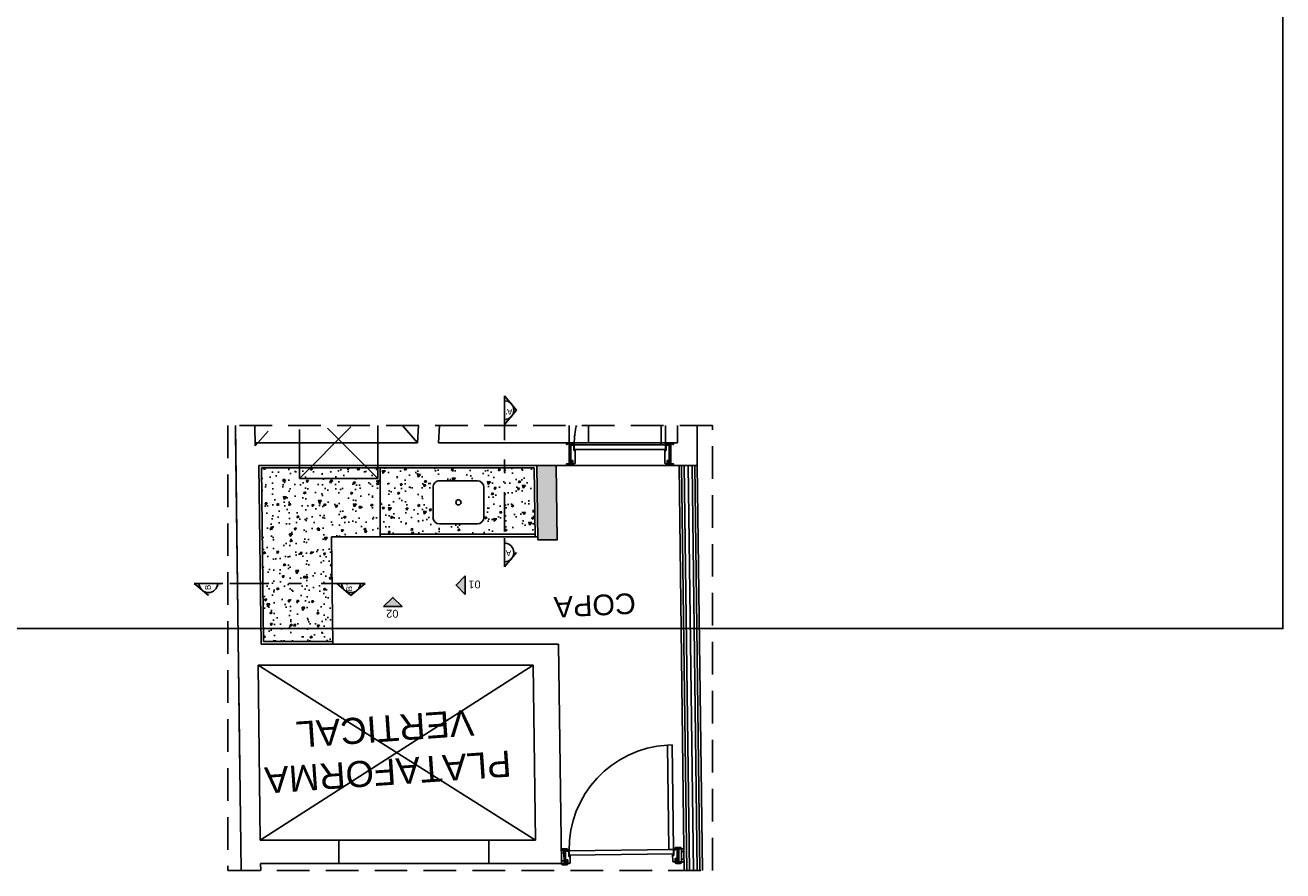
# Model space of a CAD drawing. Header units: inches. Extents: x 352 to 438, y 0 to 186.
# Tile 18 of 40: x 419.23 to 428.87, y 116.63 to 123.1. Entities that reach past the tile are written whole.
import ezdxf

# ---------------------------------------------------------------- set-up
doc = ezdxf.new("R2010")
doc.units = ezdxf.units.IN
doc.header["$MEASUREMENT"] = 0
for name, pattern in [('DASHDOTX2', [2, 1, -0.5, 0, -0.5]), ('DASHED2', [0.375, 0.25, -0.125]), ('HIDDEN2', [0.1875, 0.125, -0.0625])]:
    doc.linetypes.add(name, pattern=pattern)
for name, color, linetype in [('TJ-CONSTRUIR', 11, 'Continuous'), ('TJ-COTAS 1PARA25', 174, 'Continuous'), ('TJ-DEMOLIR', 30, 'HIDDEN2'), ('TJ-DRYWALL', 132, 'Continuous'), ('TJ-ESQUADRIA2', 2, 'Continuous'), ('TJ-ESQUADRIAS', 2, 'Continuous'), ('TJ-FACHADA4', 4, 'Continuous'), ('TJ-GRANITOVISTA', 2, 'Continuous'), ('TJ-HACHURA', 8, 'Continuous'), ('TJ-LADEVIDRO', 11, 'Continuous'), ('TJ-LINHADECORTE', 6, 'DASHDOTX2'), ('TJ-LOUCA', 2, 'Continuous'), ('TJ-PAREDE', 5, 'Continuous'), ('TJ-PAREDECORTE', 5, 'Continuous'), ('TJ-PISO', 1, 'Continuous'), ('TJ-TEXTO', 2, 'Continuous'), ('TJ-TEXTO01', 1, 'Continuous'), ('TJ-TEXTO03 1PARA100', 3, 'Continuous')]:
    doc.layers.add(name, color=color, linetype=linetype)
doc.styles.add('ARIAL', font='arial.ttf')
doc.styles.get("Standard").update_dxf_attribs({"font": 'arial.ttf'})
doc.styles.add('TipoDeLinha_A', font='arial.ttf')
doc.linetypes.add('BATTING', pattern='A,0.00254,-2.54,[134,ltypeshp.shx,S=2.54,R=0,X=-2.54,Y=0],-5.08,[134,ltypeshp.shx,S=2.54,R=180,X=2.54,Y=0],-2.54', length=10.16254)

# ---------------------------------------------------------------- blocks, each defined once
blk = doc.blocks.new('cuba3')
at = {"layer": 'TJ-LOUCA'}
for p, q in [((-0.1906, 0.1222), (-0.1991, -0.1077)), ((-0.1388, 0.1703), (0.151, 0.1595)), ((0.1991, 0.1077), (0.1906, -0.1222)), ((-0.151, -0.1595), (0.1388, -0.1703))]:
    blk.add_line(p, q, dxfattribs=at)
at = {"layer": 'TJ-LOUCA', "color": 1}
blk.add_circle((0, 0), 0.02, dxfattribs=at)
at = {"layer": 'TJ-LOUCA'}
for centre, start, end in [((-0.1406, 0.1203), 87.87113, 177.87113), ((0.1492, 0.1095), 357.87113, 87.87113), ((-0.1492, -0.1095), 177.87113, 267.87113), ((0.1406, -0.1203), 267.87113, 357.87113)]:
    blk.add_arc(centre, 0.05, start, end, dxfattribs=at)
blk = doc.blocks.new('PORTA 80 GRADE 10')
at = {"layer": 'TJ-ESQUADRIAS', "linetype": 'Continuous', "ltscale": 30}
h = blk.add_hatch(dxfattribs=at)
h.set_pattern_fill('ANSI32', color=252, scale=0.002, style=0)
h.set_pattern_definition([(45, (-24.987796, 74.9285568), (-0.000530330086, 0.000530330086), []), (45, (-24.9874424, 74.9285568), (-0.000530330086, 0.000530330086), [])])
h.paths.add_polyline_path([(-0.8394, -0.0563), (-0.8394, -0.0541), (-0.8389, -0.0541, 1.192513), (-0.8389, -0.0535), (-0.8394, -0.0535), (-0.8394, -0.0521), (-0.8389, -0.0521, 0.041645), (-0.8389, -0.0521, 0.000003), (-0.8389, -0.0521, 1), (-0.8389, -0.0514, 0.045988), (-0.8389, -0.0514), (-0.8411, -0.0514, 1.142539), (-0.8411, -0.0521, 0.013689), (-0.8411, -0.0521), (-0.8406, -0.0521), (-0.8406, -0.0535), (-0.841, -0.0535, 1.124804), (-0.8411, -0.0541), (-0.8406, -0.0541), (-0.8406, -0.0563), (-0.8421, -0.0563), (-0.8421, -0.0593, -0.183959), (-0.8351, -0.0604, -0.115771), (-0.8365, -0.0607), (-0.8383, -0.0607, 1), (-0.8383, -0.0614), (-0.8365, -0.0614, 0.383202), (-0.8325, -0.0581), (-0.8325, -0.0563)])
h.paths.add_polyline_path([(-0.8411, -0.0573), (-0.8411, -0.0581, -0.159727), (-0.8344, -0.0596, 0.165409), (-0.8335, -0.058), (-0.8335, -0.0573)], flags=16)
h = blk.add_hatch(dxfattribs=at)
h.set_pattern_fill('ANSI32', color=252, scale=0.002, style=0)
h.set_pattern_definition([(135, (24.107796, 74.9285568), (0.000530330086, 0.000530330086), []), (135, (24.1074424, 74.9285568), (0.000530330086, 0.000530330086), [])])
h.paths.add_polyline_path([(-0.0406, -0.0563), (-0.0406, -0.0541), (-0.0411, -0.0541, -1.192513), (-0.0411, -0.0535), (-0.0406, -0.0535), (-0.0406, -0.0521), (-0.0411, -0.0521, -0.041645), (-0.0411, -0.0521, -0.000003), (-0.0411, -0.0521, -1), (-0.0411, -0.0514, -0.045988), (-0.0411, -0.0514), (-0.0389, -0.0514, -1.142539), (-0.0389, -0.0521, -0.013689), (-0.0389, -0.0521), (-0.0394, -0.0521), (-0.0394, -0.0535), (-0.039, -0.0535, -1.124804), (-0.0389, -0.0541), (-0.0394, -0.0541), (-0.0394, -0.0563), (-0.0379, -0.0563), (-0.0379, -0.0593, 0.183959), (-0.0449, -0.0604, 0.115771), (-0.0435, -0.0607), (-0.0417, -0.0607, -1), (-0.0417, -0.0614), (-0.0435, -0.0614, -0.383202), (-0.0475, -0.0581), (-0.0475, -0.0563)])
h.paths.add_polyline_path([(-0.0389, -0.0573), (-0.0389, -0.0581, 0.159727), (-0.0456, -0.0596, -0.165409), (-0.0465, -0.058), (-0.0465, -0.0573)], flags=16)
at = {"layer": 'TJ-ESQUADRIAS', "color": 2}
for p, q in [((-0.8675, 0), (-0.8585, 0)), ((-0.0125, 0), (-0.0215, 0))]:
    blk.add_line(p, q, dxfattribs=at)
at = {"layer": 'TJ-ESQUADRIAS'}
for p, q in [((-0.8675, -0.026), (-0.8675, 0)), ((-0.8675, -0.1), (-0.8675, -0.026)), ((-0.8585, 0), (-0.8585, -0.026)), ((-0.8585, -0.026), (-0.8505, -0.026)), ((-0.8585, -0.094), (-0.8585, -0.1)), ((-0.8505, -0.094), (-0.8585, -0.094)), ((-0.8505, 0), (-0.8405, 0)), ((-0.8505, -0.026), (-0.8505, 0)), ((-0.8505, -0.1), (-0.8505, -0.094)), ((-0.8415, -0.056), (-0.8425, -0.056)), ((-0.8425, -0.056), (-0.8425, -0.092)), ((-0.8415, -0.051), (-0.8415, -0.056)), ((-0.8385, -0.051), (-0.8415, -0.051)), ((-0.8385, -0.056), (-0.8385, -0.051)), ((-0.8346, -0.056), (-0.8385, -0.056)), ((-0.8325, -0.0539), (-0.8346, -0.056)), ((-0.8325, -0.008), (-0.8325, -0.0539)), ((-0.0475, -0.008), (-0.0475, -0.0539)), ((-0.0475, -0.0539), (-0.0454, -0.056)), ((-0.0454, -0.056), (-0.0415, -0.056)), ((-0.0415, -0.051), (-0.0385, -0.051)), ((-0.0415, -0.056), (-0.0415, -0.051)), ((-0.0295, 0), (-0.0395, 0)), ((-0.0385, -0.051), (-0.0385, -0.056)), ((-0.0385, -0.056), (-0.0375, -0.056)), ((-0.0375, -0.056), (-0.0375, -0.092)), ((-0.0295, -0.026), (-0.0295, 0)), ((-0.0215, -0.026), (-0.0295, -0.026)), ((-0.0295, -0.094), (-0.0215, -0.094)), ((-0.0295, -0.1), (-0.0295, -0.094)), ((-0.0215, 0), (-0.0215, -0.026)), ((-0.0215, -0.094), (-0.0215, -0.1)), ((-0.0125, -0.036), (-0.0125, 0)), ((-0.0125, -0.1), (-0.0125, -0.036)), ((-0.8585, -0.1), (-0.8675, -0.1)), ((-0.0215, -0.1), (-0.0125, -0.1))]:
    blk.add_line(p, q, dxfattribs=at)
for points in [[(-0.858, -0.021), (-0.855, -0.024), (-0.8505, -0.024), (-0.8505, 0.003, 0.414214), (-0.8585, 0.011), (-0.8925, 0.011, 0.414214), (-0.9005, 0.003), (-0.9005, 0), (-0.858, 0)], [(-0.022, -0.021), (-0.025, -0.024), (-0.0295, -0.024), (-0.0295, 0.003, -0.414214), (-0.0215, 0.011), (0.0125, 0.011, -0.414214), (0.0205, 0.003), (0.0205, 0), (-0.022, 0)], [(-0.895, -0.1), (-0.893, -0.102), (-0.893, -0.103), (-0.858, -0.103), (-0.858, -0.098), (-0.855, -0.095), (-0.8505, -0.095), (-0.8505, -0.103, -0.414214), (-0.8585, -0.111), (-0.8925, -0.111, -0.414214), (-0.9005, -0.103), (-0.9005, -0.1)], [(0.015, -0.1), (0.013, -0.102), (0.013, -0.103), (-0.022, -0.103), (-0.022, -0.098), (-0.025, -0.095), (-0.0295, -0.095), (-0.0295, -0.103, 0.414214), (-0.0215, -0.111), (0.0125, -0.111, 0.414214), (0.0205, -0.103), (0.0205, -0.1)]]:
    blk.add_lwpolyline(points, format="xyb", close=True, dxfattribs=at)
at = {"layer": 'TJ-ESQUADRIAS', "color": 252, "linetype": 'Continuous'}
for points in [[(-0.8335, -0.058, -0.165409), (-0.8344, -0.0596, 0.159727), (-0.8411, -0.0581), (-0.8411, -0.0573), (-0.8335, -0.0573)], [(-0.0465, -0.058, 0.165409), (-0.0456, -0.0596, -0.159727), (-0.0389, -0.0581), (-0.0389, -0.0573), (-0.0465, -0.0573)]]:
    blk.add_lwpolyline(points, format="xyb", close=True, dxfattribs=at)
at = {"layer": 'TJ-ESQUADRIAS'}
blk.add_lwpolyline([(-0.0405, -0.0965), (-0.0405, -0.0615), (-0.8405, -0.0615), (-0.8405, -0.0965), (-0.0405, -0.0965)], dxfattribs=at)
at = {"layer": 'TJ-ESQUADRIAS', "color": 1, "linetype": 'DASHED2', "ltscale": 5}
blk.add_lwpolyline([(-0.0755, -0.8965), (-0.0405, -0.8965), (-0.0405, -0.0965), (-0.0755, -0.0965), (-0.0755, -0.8965)], dxfattribs=at)
at = {"layer": 'TJ-ESQUADRIAS'}
for centre, start, end in [((-0.8505, -0.092), 270, 0), ((-0.8405, -0.008), 0, 90), ((-0.0395, -0.008), 90, 180), ((-0.0295, -0.092), 180, 270)]:
    blk.add_arc(centre, 0.008, start, end, dxfattribs=at)
at = {"layer": 'TJ-ESQUADRIAS', "color": 1, "linetype": 'DASHED2', "ltscale": 5}
blk.add_arc((-0.0397, -0.0965), 0.8008, 180, 267.43768, dxfattribs=at)
at = {"layer": 'TJ-PAREDECORTE', "linetype": 'Continuous'}
for p, q in [((-0.88, -0.1), (-0.88, 0)), ((0, -0.1), (0, 0))]:
    blk.add_line(p, q, dxfattribs=at)
blk = doc.blocks.new('A$C75C271EE')
at = {"layer": 'TJ-CONSTRUIR'}
h = blk.add_hatch(color=256, dxfattribs=at)
h.dxf.hatch_style = 1
h.paths.add_polyline_path([(2.0255, 0.8017), (1.8755, 0.8017), (1.8681, 1.3717), (2.0181, 1.3717)])
at = {"layer": 'TJ-HACHURA', "linetype": 'Continuous'}
h = blk.add_hatch(dxfattribs=at)
h.set_pattern_fill('AR-CONC', color=8, scale=0.025, angle=2.86735)
h.set_pattern_definition([(52.867355, (-420.605, -167.41498), (0.179875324, -0.006698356), [0.01875, -0.20625]), (357.867355, (-420.605, -167.41498), (-0.0440513, 0.18607738), [0.015, -0.165]), (103.3188, (-420.59001, -167.41554), (0.135824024, 0.17937902), [0.01593505, -0.17528553]), (49.051555, (-420.6075, -167.36504), (0.26854627, -0.02798112), [0.028125, -0.309375]), (99.50299, (-420.58512, -167.36737), (0.22119064, 0.25491361), [0.02390259, -0.26292844]), (354.05152, (-420.6075, -167.36504), (0.22119064, 0.25491361), [0.0225, -0.2475]), (23.867355, (-420.5819, -167.37628), (0.154075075, -0.0930638), [0.01875, -0.20625]), (328.867355, (-420.5819, -167.37628), (0.05168397, 0.18410344), [0.015, -0.165]), (74.3188, (-420.56907, -167.38403), (0.20575904, 0.091039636), [0.01593505, -0.17528553]), (40.367355, (-420.605, -167.41498), (-0.001127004, 0.08327134), [0, -0.163, 0, -0.1675, 0, -0.165625]), (10.367355, (-420.605, -167.41498), (0.060752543, 0.10176942), [0, -0.0955, 0, -0.15925, 0, -0.063125]), (330.367355, (-420.66068, -167.41777), (0.133570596, 0.001044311), [0, -0.0625, 0, -0.195, 0, -0.25875]), (320.367355, (-420.68565, -167.41902), (0.144362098, 0.032288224), [0, -0.08125, 0, -0.1295, 0, -0.18375])])
h.paths.add_polyline_path([(4.1183, 2.1517), (3.5882, 2.1517), (3.5896, 2.0479), (3.9597, 2.0527), (3.9602, 2.0154), (3.9975, 2.0158), (4.0033, 1.568), (3.966, 1.5675), (3.9665, 1.5302), (3.5963, 1.5254), (3.5986, 1.35), (3.2255, 1.35), (3.2255, 0.82), (3.2443, 0.82), (3.2443, 0.9017), (3.8457, 0.903), (3.8444, 0.9017), (3.8444, 0.82), (4.1354, 0.82)])
h.paths.add_polyline_path([(3.9597, 2.0527), (3.5896, 2.0479), (3.5963, 1.5254), (3.9665, 1.5302)], flags=17)
h.paths.add_polyline_path([(3.9975, 2.0158), (3.9602, 2.0154), (3.966, 1.5675), (4.0033, 1.568)], flags=17)
h.paths.add_polyline_path([(3.8444, 0.9017), (3.7627, 0.82), (3.8444, 0.82)], flags=17)
h.paths.add_polyline_path([(3.8444, 0.9017), (3.8444, 0.903), (3.2443, 0.9017), (3.326, 0.82), (3.7627, 0.82)], flags=17)
h.paths.add_polyline_path([(3.2443, 0.9017), (3.2443, 0.82), (3.326, 0.82)], flags=17)
h.paths.add_polyline_path([(3.2255, 1.33), (2.0387, 1.33), (2.0453, 0.82), (3.2255, 0.82)])
h.paths.add_polyline_path([(2.7705, 0.92), (2.4805, 0.92, -0.414214), (2.4305, 0.97), (2.4305, 1.2, -0.414214), (2.4805, 1.25), (2.7705, 1.25, -0.414214), (2.8205, 1.2), (2.8205, 0.97, -0.414214)], flags=16)
h.paths.add_polyline_path([(2.6055, 1.084, -1), (2.6455, 1.086, -1)], flags=0)
at = {"layer": 'TJ-LINHADECORTE', "linetype": 'Continuous'}
h = blk.add_hatch(color=4, dxfattribs=at)
h.dxf.hatch_style = 1
h.paths.add_polyline_path([(3.5003, 1.7546), (3.5586, 1.7054), (3.5201, 1.7054, 0.193472)])
h.paths.add_polyline_path([(3.449, 1.7981), (3.489, 1.7642, 0.308028), (3.4089, 1.7642)])
h.paths.add_polyline_path([(3.3976, 1.7546, 0.193472), (3.3778, 1.7054), (3.3393, 1.7054)])
h = blk.add_hatch(color=4, dxfattribs=at)
h.dxf.hatch_style = 1
h.paths.add_polyline_path([(4.5928, 1.7546), (4.651, 1.7054), (4.6126, 1.7054, 0.193472)])
h.paths.add_polyline_path([(4.5414, 1.7981), (4.5814, 1.7642, 0.308028), (4.5014, 1.7642)])
h.paths.add_polyline_path([(4.49, 1.7546, 0.193472), (4.4702, 1.7054), (4.4318, 1.7054)])
h = blk.add_hatch(color=4, dxfattribs=at)
h.dxf.hatch_style = 1
h.paths.add_polyline_path([(2.2235, 1.521), (2.2728, 1.5792), (2.2728, 1.5408, 0.193472)])
h.paths.add_polyline_path([(2.1801, 1.4696), (2.214, 1.5097, 0.308028), (2.214, 1.4296)])
h.paths.add_polyline_path([(2.2235, 1.4183, 0.193472), (2.2728, 1.3985), (2.2728, 1.36)])
h = blk.add_hatch(color=4, dxfattribs=at)
h.dxf.hatch_style = 1
h.paths.add_polyline_path([(2.2235, 0.43), (2.2728, 0.4883), (2.2728, 0.4498, 0.193472)])
h.paths.add_polyline_path([(2.1801, 0.3786), (2.214, 0.4187, 0.308028), (2.214, 0.3386)])
h.paths.add_polyline_path([(2.2235, 0.3273, 0.193472), (2.2728, 0.3075), (2.2728, 0.269)])
at = {"layer": 'TJ-TEXTO', "ltscale": 0.5}
for points in [[(3.0576, 1.8836), (3.1283, 1.8129), (3.199, 1.8836)], [(2.5732, 1.7897), (2.6439, 1.719), (2.5732, 1.6482)]]:
    blk.add_hatch(color=256, dxfattribs=at).paths.add_polyline_path(points)
at = {"layer": 'TJ-DEMOLIR', "ltscale": 10}
for p, q in [((3.2443, 0.9017), (3.6298, 0.5162)), ((3.4499, 0.5072), (3.8444, 0.9017)), ((1.7776, 0.8017), (0.9976, 0.8017)), ((1.7776, 0.6298), (0.9976, 0.6298)), ((1.6277, 0.6298), (1.6277, 0.4958)), ((1.7777, 0.6298), (1.7777, 0.4958))]:
    blk.add_line(p, q, dxfattribs=at)
blk.add_lwpolyline([(3.8444, 0.527), (3.8444, 0.903), (3.2443, 0.9017), (3.2443, 0.4969)], dxfattribs=at)
at = {"layer": 'TJ-DRYWALL'}
for p, q in [((0.7954, 0.8017), (0.7554, 3.9059)), ((0.8154, 0.8019), (0.7754, 3.9069)), ((0.8354, 0.8022), (0.7953, 3.9079)), ((0.8954, 0.8017), (0.8554, 3.9041)), ((0.9154, 0.8017), (0.8754, 3.9041)), ((0.8975, 3.7392), (0.8954, 3.9041)), ((0.9362, 3.8397), (0.8962, 3.8392)), ((0.9165, 3.8195), (0.8965, 3.8192)), ((0.9173, 3.7595), (0.8973, 3.7592)), ((0.9175, 3.7395), (0.9162, 3.8395)), ((0.9375, 3.7398), (0.9362, 3.8397)), ((1.8362, 3.8513), (1.8162, 3.8511)), ((1.8174, 3.7511), (1.8162, 3.8511)), ((1.8364, 3.8313), (1.8164, 3.8311)), ((1.8372, 3.7713), (1.8172, 3.7711)), ((0.9375, 3.7398), (0.8975, 3.7392)), ((0.9354, 0.8017), (0.8975, 3.7392)), ((1.8375, 3.7514), (1.8174, 3.7511))]:
    blk.add_line(p, q, dxfattribs=at)
at = {"layer": 'TJ-ESQUADRIAS'}
for p, q in [((1.0101, 0.7907), (1.0191, 0.7907)), ((1.0101, 0.7547), (1.0101, 0.7907)), ((1.0191, 0.7907), (1.0191, 0.7647)), ((1.0271, 0.7907), (1.0371, 0.7907)), ((1.0271, 0.7647), (1.0271, 0.7907)), ((1.0451, 0.7827), (1.0451, 0.6868)), ((1.7301, 0.7827), (1.7301, 0.6868)), ((1.7481, 0.7907), (1.7381, 0.7907)), ((1.7481, 0.7647), (1.7481, 0.7907)), ((1.7561, 0.7907), (1.7561, 0.7647)), ((1.7651, 0.7907), (1.7561, 0.7907)), ((1.7651, 0.7147), (1.7651, 0.7907)), ((1.0101, 0.6407), (1.0101, 0.7547)), ((1.0191, 0.7647), (1.0271, 0.7647)), ((1.0361, 0.6847), (1.0351, 0.6847)), ((1.0351, 0.6847), (1.0351, 0.6487)), ((1.0361, 0.6897), (1.0361, 0.6847)), ((1.0391, 0.6897), (1.0361, 0.6897)), ((1.0391, 0.6847), (1.0391, 0.6897)), ((1.043, 0.6847), (1.0391, 0.6847)), ((1.0451, 0.6868), (1.043, 0.6847)), ((1.7301, 0.6868), (1.7322, 0.6847)), ((1.7322, 0.6847), (1.7361, 0.6847)), ((1.7361, 0.6897), (1.7391, 0.6897)), ((1.7361, 0.6847), (1.7361, 0.6897)), ((1.7391, 0.6897), (1.7391, 0.6847)), ((1.7391, 0.6847), (1.7401, 0.6847)), ((1.7401, 0.6847), (1.7401, 0.6487)), ((1.7561, 0.7647), (1.7481, 0.7647)), ((1.7651, 0.6407), (1.7651, 0.7147)), ((1.0191, 0.6407), (1.0101, 0.6407)), ((1.0191, 0.6467), (1.0191, 0.6407)), ((1.0271, 0.6467), (1.0191, 0.6467)), ((1.0271, 0.6407), (1.0271, 0.6467)), ((1.7481, 0.6467), (1.7561, 0.6467)), ((1.7481, 0.6407), (1.7481, 0.6467)), ((1.7561, 0.6467), (1.7561, 0.6407)), ((1.7561, 0.6407), (1.7651, 0.6407))]:
    blk.add_line(p, q, dxfattribs=at)
for points in [[(1.0196, 0.7697), (1.0226, 0.7667), (1.0271, 0.7667), (1.0271, 0.7937, 0.414214), (1.0191, 0.8017), (0.9851, 0.8017, 0.414214), (0.9771, 0.7937), (0.9771, 0.7907), (1.0196, 0.7907)], [(1.7556, 0.7697), (1.7526, 0.7667), (1.7481, 0.7667), (1.7481, 0.7937, -0.414214), (1.7561, 0.8017), (1.7901, 0.8017, -0.414214), (1.7981, 0.7937), (1.7981, 0.7907), (1.7556, 0.7907)], [(1.0441, 0.6827, -0.165409), (1.0432, 0.6811, 0.159727), (1.0365, 0.6826), (1.0365, 0.6834), (1.0441, 0.6834)], [(1.7311, 0.6827, 0.165409), (1.732, 0.6811, -0.159727), (1.7387, 0.6826), (1.7387, 0.6834), (1.7311, 0.6834)], [(0.9826, 0.6407), (0.9846, 0.6387), (0.9846, 0.6377), (1.0196, 0.6377), (1.0196, 0.6427), (1.0226, 0.6457), (1.0271, 0.6457), (1.0271, 0.6377, -0.414214), (1.0191, 0.6297), (0.9851, 0.6297, -0.414214), (0.9771, 0.6377), (0.9771, 0.6407)], [(1.7926, 0.6407), (1.7906, 0.6387), (1.7906, 0.6377), (1.7556, 0.6377), (1.7556, 0.6427), (1.7526, 0.6457), (1.7481, 0.6457), (1.7481, 0.6377, 0.414214), (1.7561, 0.6297), (1.7901, 0.6297, 0.414214), (1.7981, 0.6377), (1.7981, 0.6407)]]:
    blk.add_lwpolyline(points, format="xyb", close=True, dxfattribs=at)
blk.add_lwpolyline([(1.0381, 0.6442), (1.0381, 0.6792), (1.7381, 0.6792), (1.7381, 0.6442), (1.0381, 0.6442)], dxfattribs=at)
at = {"layer": 'TJ-ESQUADRIAS', "color": 1, "linetype": 'DASHED2', "ltscale": 5}
blk.add_lwpolyline([(1.0381, 0.4958), (1.0381, 0.6442), (1.0731, 0.6442), (1.0731, 0.4958)], dxfattribs=at)
at = {"layer": 'TJ-ESQUADRIAS'}
for centre, start, end in [((1.0371, 0.7827), 360, 90), ((1.7381, 0.7827), 90, 180), ((1.0271, 0.6487), 270, 360), ((1.7481, 0.6487), 180, 270)]:
    blk.add_arc(centre, 0.008, start, end, dxfattribs=at)
at = {"layer": 'TJ-ESQUADRIAS', "color": 1, "linetype": 'DASHED2', "ltscale": 5}
blk.add_arc((1.0381, 0.6442), 0.7, 347.75402, 360, dxfattribs=at)
at = {"layer": 'TJ-FACHADA4', "linetype": 'DASHED2'}
blk.add_lwpolyline([(0.6791, 3.9041), (0.6791, 0.4958), (4.3923, 0.4958), (4.3923, 3.9041)], close=True, dxfattribs=at)
at = {"layer": 'TJ-GRANITOVISTA'}
for p, q in [((3.588, 2.1717), (3.5986, 1.35)), ((3.5986, 1.35), (2.0184, 1.35)), ((3.2255, 1.35), (3.2255, 0.82)), ((3.2255, 1.33), (2.0387, 1.33))]:
    blk.add_line(p, q, dxfattribs=at)
at = {"layer": 'TJ-GRANITOVISTA', "color": 3}
for p, q in [((3.5882, 2.1517), (3.5882, 2.1717)), ((4.1183, 2.1517), (3.5882, 2.1517)), ((4.1183, 2.1517), (4.1354, 0.82)), ((2.0384, 1.35), (2.0184, 1.3497)), ((2.0384, 1.35), (2.0453, 0.82)), ((4.1354, 0.82), (2.0453, 0.82))]:
    blk.add_line(p, q, dxfattribs=at)
at = {"layer": 'TJ-LADEVIDRO', "linetype": 'BATTING', "ltscale": 0.03}
blk.add_line((0.8654, 0.8026), (0.8254, 3.9041), dxfattribs=at)
at = {"layer": 'TJ-LINHADECORTE', "color": 4, "linetype": 'Continuous'}
for p, q in [((3.3393, 1.7054), (3.449, 1.7981)), ((3.5586, 1.7054), (3.449, 1.7981)), ((4.651, 1.7054), (4.5414, 1.7981)), ((3.5586, 1.7054), (3.3393, 1.7054)), ((4.4318, 1.7054), (4.651, 1.7054)), ((2.2728, 1.5792), (2.1801, 1.4696)), ((2.2728, 1.36), (2.2728, 1.5792)), ((2.2728, 0.4883), (2.1801, 0.3786)), ((2.2728, 0.4883), (2.2728, 0.269)), ((2.2728, 0.269), (2.1801, 0.3786))]:
    blk.add_line(p, q, dxfattribs=at)
at = {"layer": 'TJ-LINHADECORTE', "color": 4, "ltscale": 0.3}
for p, q in [((3.3778, 1.7054), (4.5463, 1.7054)), ((2.2728, 0.3075), (2.2728, 1.476))]:
    blk.add_line(p, q, dxfattribs=at)
at = {"layer": 'TJ-LINHADECORTE', "color": 4, "linetype": 'Continuous'}
for centre, start, end in [((3.449, 1.7054), 0, 180), ((4.5414, 1.7054), 0, 180), ((2.2728, 1.4696), 90, 270), ((2.2728, 0.3786), 90, 270)]:
    blk.add_arc(centre, 0.0712, start, end, dxfattribs=at)
at = {"layer": 'TJ-PAREDE'}
for p, q in [((4.1407, 3.9041), (4.1414, 3.8517)), ((4.3329, 0.5514), (4.2897, 3.9041)), ((2.3935, 3.8517), (1.8362, 3.8517)), ((1.8362, 3.8513), (1.8578, 2.1717)), ((2.3935, 3.6717), (2.3935, 3.8517)), ((4.1414, 3.8517), (3.5413, 3.8517)), ((3.5413, 3.6717), (3.5413, 3.8517)), ((2.0362, 3.6717), (2.3935, 3.6717)), ((2.0535, 2.3317), (2.0362, 3.6717)), ((3.5413, 3.6717), (4.1437, 3.6717)), ((4.1437, 3.6717), (4.161, 2.3317)), ((4.3004, 3.1521), (4.3346, 0.4958)), ((4.161, 2.3317), (2.0535, 2.3317)), ((4.138, 2.1717), (1.8578, 2.1717)), ((4.138, 2.1717), (4.1557, 0.8017)), ((2.0181, 1.3717), (1.8677, 1.3717)), ((1.8681, 1.3717), (1.8755, 0.8017)), ((2.0181, 1.3717), (2.0255, 0.8036)), ((0.9976, 0.8017), (0.7954, 0.8017)), ((0.7954, 0.8017), (0.7954, 0.4958)), ((0.9976, 0.8017), (0.9976, 0.6298)), ((4.1557, 0.8017), (1.7776, 0.8017)), ((1.7776, 0.8017), (1.7776, 0.6298)), ((0.9976, 0.6298), (0.9476, 0.6298)), ((0.9476, 0.6298), (0.9476, 0.4958)), ((2.7782, 0.6298), (1.7776, 0.6298)), ((2.7714, 0.4958), (2.7782, 0.6298)), ((2.9318, 0.4958), (2.9385, 0.6285)), ((4.1829, 0.6285), (2.9385, 0.6285)), ((4.1826, 0.6517), (4.1846, 0.4958))]:
    blk.add_line(p, q, dxfattribs=at)
at = {"layer": 'TJ-PAREDECORTE', "linetype": 'Continuous'}
for p, q in [((0.9976, 0.6407), (0.9976, 0.7907)), ((1.7776, 0.6407), (1.7776, 0.7907))]:
    blk.add_line(p, q, dxfattribs=at)
at = {"layer": 'TJ-PISO'}
for p, q in [((2.3935, 3.8517), (3.5413, 3.8517)), ((2.3935, 3.6717), (3.5413, 3.6717))]:
    blk.add_line(p, q, dxfattribs=at)
at = {"layer": 'TJ-TEXTO', "ltscale": 0.5}
for points in [[(3.0576, 1.8836), (3.1283, 1.8129), (3.199, 1.8836)], [(3.0576, 1.8836), (3.0576, 1.8836), (3.199, 1.8836)], [(2.5732, 1.7897), (2.6439, 1.719), (2.5732, 1.6482)], [(2.5732, 1.7897), (2.5732, 1.7897), (2.5732, 1.6482)]]:
    blk.add_lwpolyline(points, dxfattribs=at)
at = {"layer": 'TJ-TEXTO01'}
for p, q in [((2.0362, 3.6717), (4.161, 2.3317)), ((2.0535, 2.3317), (4.1437, 3.6717)), ((2.9385, 0.6285), (3.0538, 0.4958)), ((4.1826, 0.6517), (4.0827, 0.5389))]:
    blk.add_line(p, q, dxfattribs=at)
at = {"layer": 'TJ-ESQUADRIA2', "linetype": 'Continuous', "xscale": -1, "rotation": 0.7384857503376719}
blk.add_blockref('PORTA 80 GRADE 10', (0.9362, 3.8397), dxfattribs=at)
at = {"layer": 'TJ-LOUCA', "rotation": 2.128868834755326}
blk.add_blockref('cuba3', (2.6255, 1.085), dxfattribs=at)
at = {"layer": 'TJ-LINHADECORTE', "color": 1, "linetype": 'Continuous', "attachment_point": 3, "rotation": 270, "style": 'ARIAL'}
for s, insert, char_height in [("B'", (3.4847, 1.7132), 0.04472), ('B', (4.5683, 1.7157), 0.0447)]:
    blk.add_mtext_dynamic_manual_height_columns(s, width=0.266898, gutter_width=39.7683, heights=[0], dxfattribs=dict(at, insert=insert, char_height=char_height))
at = {"layer": 'TJ-LINHADECORTE', "color": 1, "linetype": 'Continuous', "char_height": 0.04472, "attachment_point": 3, "style": 'ARIAL'}
for s, insert in [('{\\fArial|b0|i0|c0|p34;A}', (2.2625, 1.4965)), ("{\\fArial|b0|i0|c0|p34;A'}", (2.265, 0.4143))]:
    blk.add_mtext_dynamic_manual_height_columns(s, width=0.266898, gutter_width=39.7683, heights=[0], dxfattribs=dict(at, insert=insert))
at = {"layer": 'TJ-TEXTO', "char_height": 0.06, "width": 0.12604, "attachment_point": 5, "style": 'TipoDeLinha_A'}
for s, insert in [('\\pxql;02', (3.1484, 1.9378)), ('\\pxql;01', (2.5189, 1.7136))]:
    blk.add_mtext(s, dxfattribs=dict(at, insert=insert))
at = {"layer": 'TJ-TEXTO01', "insert": (3.1034, 3.2469), "char_height": 0.2, "attachment_point": 1, "rotation": 3.97052}
blk.add_mtext_dynamic_manual_height_columns('\\pxqc;PLATAFORMA VERTICAL', width=0.111685, gutter_width=1, heights=[0], dxfattribs=at)
at = {"layer": 'TJ-TEXTO03 1PARA100', "insert": (1.051, 1.9266), "char_height": 0.15875, "width": 1.053119, "attachment_point": 1, "rotation": 2.86735, "style": 'ARIAL'}
blk.add_mtext('\\pxqc;COPA', dxfattribs=at)

msp = doc.modelspace()

# ---------------------------------------------------------------- linework, layer by layer
msp.add_lwpolyline([(409.6085, 127.1793), (428.8687, 127.1793), (428.8687, 118.4809), (409.6085, 118.4809)], close=True)

# ---------------------------------------------------------------- block references
at = {"layer": 'TJ-COTAS 1PARA25', "rotation": 180}
msp.add_blockref('A$C75C271EE', (425.1771, 120.5333), dxfattribs=at)

doc.saveas('drawing.dxf')
